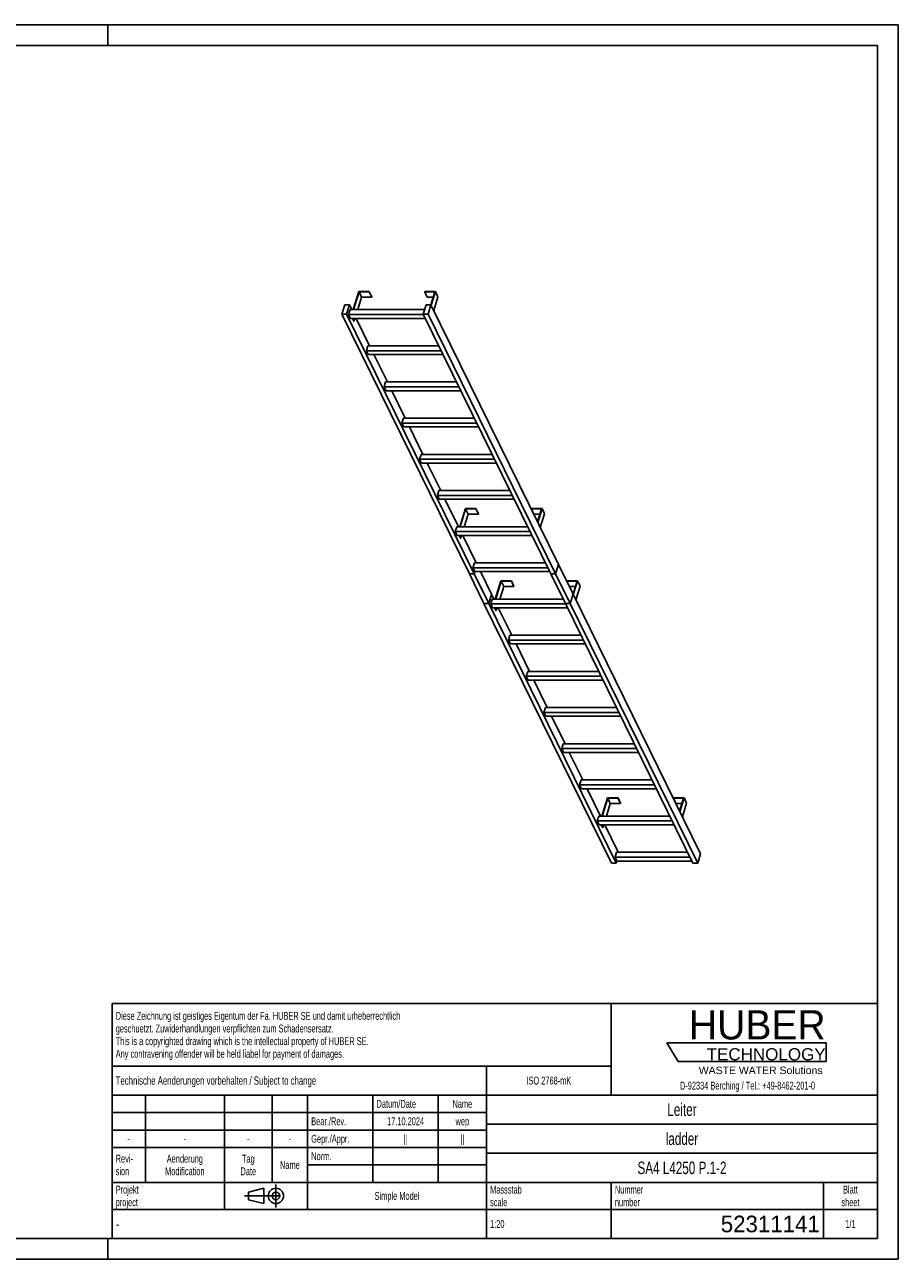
# Model space of a CAD drawing. Header units: millimetres. Extents: x 0 to 8400, y 0 to 5940.
# Tile 2 of 2: x 4200 to 8400, y 0 to 5940. Entities that reach past the tile are written whole.
import ezdxf

# ---------------------------------------------------------------- set-up
doc = ezdxf.new("R2010")
doc.units = ezdxf.units.MM
doc.header["$LTSCALE"] = 462
doc.linetypes.add('CENTER', pattern=[0.6, 0.375, -0.075, 0.075, -0.075])
doc.layers.get('0').update_dxf_attribs({"linetype": 'CONTINUOUS'})
doc.layers.add('HUBER_Logo_BL1', color=7, linetype='CONTINUOUS')
doc.styles.get("Standard").update_dxf_attribs({"font": 'txt', "width": 0.7})
doc.styles.add('TEXTSTYLE_2', font='txt')
doc.styles.add('TEXTSTYLE_3', font='arial.ttf')
doc.styles.add('TEXTSTYLE_4', font='txt', dxfattribs={"width": 0.8})
doc.styles.add('TEXTSTYLE_5', font='txt')

# ---------------------------------------------------------------- blocks, each defined once
blk = doc.blocks.new('HUBER_LOGO_BL1', base_point=(7675, 1007.5))
at = {"layer": 'HUBER_Logo_BL1', "color": 5, "linetype": 'Continuous'}
for p, q in [((8052.9, 1042), (7287.9, 1042)), ((7287.9, 1042), (7341.9, 952)), ((8052.9, 1042), (8052.9, 952)), ((7341.9, 952), (8052.9, 952))]:
    blk.add_line(p, q, dxfattribs=at)
at = {"layer": 'HUBER_Logo_BL1', "color": 2, "linetype": 'Continuous', "attachment_point": 3, "line_spacing_factor": 0.78}
for s, insert, char_height, width, style in [('HUBER\\P\\fArial;\\H58.5;TECHNOLOGY ', (8050.7, 1198.2), 140.4, 775.343, 'TEXTSTYLE_2'), ('WASTE WATER Solutions', (8036, 927.2), 36, 594.067, 'TEXTSTYLE_3')]:
    blk.add_mtext(s, dxfattribs=dict(at, insert=insert, char_height=char_height, width=width, style=style))
at = {"layer": 'HUBER_Logo_BL1', "color": 2, "linetype": 'Continuous', "insert": (7675, 854.8), "char_height": 38, "width": 1621.786, "attachment_point": 2, "line_spacing_factor": 0.96}
blk.add_mtext('D-92334 Berching / Tel.: +49-8462-201-0', dxfattribs=at)
blk = doc.blocks.new('PROJEKTIONSMETHODE_1_BL2', base_point=(5360, 305))
at = {"color": 2, "linetype": 'CENTER'}
for p, q in [((5407.7, 360), (5407.7, 250)), ((5257.3, 305), (5462.7, 305))]:
    blk.add_line(p, q, dxfattribs=at)
at = {"color": 2, "linetype": 'Continuous'}
for p, q in [((5275.7, 323.3), (5349, 341.7)), ((5275.7, 286.7), (5275.7, 323.3)), ((5349, 268.3), (5349, 341.7)), ((5275.7, 286.7), (5349, 268.3))]:
    blk.add_line(p, q, dxfattribs=at)
for radius in [36.7, 18.3]:
    blk.add_circle((5407.7, 305), radius, dxfattribs=at)
blk = doc.blocks.new('*T14')
at = {"color": 3, "linetype": 'Continuous'}
for p, q in [((0, 0), (3680, 0)), ((0, 0), (0, -1130)), ((2400, 0), (2400, -440)), ((3680, 0), (3680, -1130)), ((0, -300), (2400, -300)), ((1800, -300), (1800, -1130)), ((0, -440), (3680, -440)), ((160, -440), (160, -860)), ((540, -440), (540, -990)), ((770, -440), (770, -860)), ((940, -440), (940, -990)), ((1254, -440), (1254, -860)), ((1568, -440), (1568, -860)), ((0, -524), (1800, -524)), ((1800, -580), (3680, -580)), ((0, -608), (1800, -608)), ((0, -692), (1800, -692)), ((1800, -720), (3680, -720)), ((940, -776), (1800, -776)), ((0, -860), (3680, -860)), ((2400, -860), (2400, -1130)), ((3420, -860), (3420, -1130)), ((0, -990), (3680, -990)), ((0, -1130), (3680, -1130))]:
    blk.add_line(p, q, dxfattribs=at)
at = {"color": 2, "linetype": 'Continuous', "line_spacing_factor": 0.96}
for s, insert, char_height, width, attachment_point in [('Diese Zeichnung ist geistiges Eigentum der Fa. HUBER SE und damit urheberrechtlich \\Pgeschuetzt. Zuwiderhandlungen verpflichten zum Schadensersatz.\\PThis is a copyrighted drawing which is the intellectual property of HUBER SE.\\PAny contravening offender will be held liabel for payment of damages.', (17.5, -39.8), 38, 4429.714, 1), ('Technische Aenderungen vorbehalten / Subject to change', (17.5, -350), 40, 3049.524, 1), ('ISO 2768-mK', (2100, -351), 38, 665.905, 2), ('Datum/Date', (1271.5, -463), 38, 584.476, 1), ('Name', (1684, -463), 38, 253.333, 2), ('Leiter', (2740, -480), 60, 480, 2), ('Bear./Rev.', (957.5, -547), 38, 544.667, 1), ('17.10.2024', (1411, -547), 38, 546.476, 2), ('wep', (1684, -547), 38, 199.048, 2), ('-', (80, -631), 38, 68.762, 2), ('-', (350, -631), 38, 68.762, 2), ('-', (655, -631), 38, 68.762, 2), ('-', (855, -631), 38, 68.762, 2), ('Gepr./Appr.', (957.5, -631), 38, 598.952, 1), ('||', (1411, -631), 38, 101.333, 2), ('||', (1684, -631), 38, 101.333, 2), ('ladder', (2740, -620), 60, 502.857, 2), ('Revi-\\Psion', (17.5, -726.6), 38, 276.857, 1), ('Aenderung\\PModification', (350, -726.6), 38, 606.19, 2), ('Tag\\PDate', (655, -726.6), 38, 235.238, 2), ('Name', (855, -757), 38, 253.333, 2), ('Norm. ', (957.5, -715), 38, 351.048, 1), ('SA4 L4250 P.1-2', (2740, -760), 60, 1360, 2), ('Projekt\\Pproject', (17.5, -875.6), 38, 367.333, 1), ('Massstab\\Pscale', (1817.5, -875.6), 38, 448.762, 1), ('Nummer\\Pnumber', (2417.5, -875.6), 38, 372.762, 1), ('Blatt\\Psheet', (3550, -875.6), 38, 275.048, 2), ('Simple Model', (1370, -906), 38, 656.857, 2), ('1:20', (1817.5, -1041), 38, 204.476, 1), ('1/1', (3550, -1041), 38, 159.238, 2)]:
    blk.add_mtext(s, dxfattribs=dict(at, insert=insert, char_height=char_height, width=width, attachment_point=attachment_point))
for s, insert, char_height, width, attachment_point, style in [('-', (17.5, -1035), 50, 36.667, 1, 'TEXTSTYLE_4'), ('52311141', (3402.5, -1020), 80, 866.667, 3, 'TEXTSTYLE_5')]:
    blk.add_mtext(s, dxfattribs=dict(at, insert=insert, char_height=char_height, width=width, attachment_point=attachment_point, style=style))

msp = doc.modelspace()

# ---------------------------------------------------------------- linework, layer by layer
at = {"color": 7, "linetype": 'Continuous'}
for p, q in [((0, 5940), (8400, 5940)), ((8400, 0), (8400, 5940)), ((5806.162, 4656.186), (5779.246, 4569.085)), ((5781.088, 4569.085), (5807.52, 4654.62)), ((5856.82, 4656.186), (5806.162, 4656.186)), ((5807.52, 4654.62), (5819.722, 4629.755)), ((5807.52, 4654.62), (5856.336, 4654.62)), ((5856.336, 4654.62), (5856.82, 4656.186)), ((5856.336, 4654.62), (5868.538, 4629.755)), ((5856.82, 4656.186), (5869.022, 4631.322)), ((6123.928, 4656.186), (6123.444, 4654.62)), ((6123.444, 4654.62), (6135.646, 4629.755)), ((6123.444, 4654.62), (6172.26, 4654.62)), ((6174.586, 4656.186), (6123.928, 4656.186)), ((6172.26, 4654.62), (6152.939, 4592.096)), ((6154.073, 4589.804), (6174.586, 4656.186)), ((6174.586, 4656.186), (6186.788, 4631.322)), ((5738.472, 4592.093), (5724.675, 4547.443)), ((5761.499, 4592.093), (5738.472, 4592.093)), ((5747.701, 4547.443), (5761.499, 4592.093)), ((5772.789, 4569.085), (5761.499, 4592.093)), ((5819.722, 4629.755), (5800.973, 4569.085)), ((5819.722, 4629.755), (5868.538, 4629.755)), ((5868.538, 4629.755), (5869.022, 4631.322)), ((6129.923, 4592.093), (6116.126, 4547.443)), ((6152.95, 4592.093), (6129.923, 4592.093)), ((6135.646, 4629.755), (6164.577, 4629.755)), ((6139.152, 4547.443), (6152.95, 4592.093)), ((6766.084, 3342.657), (6152.95, 4592.093)), ((6166.274, 4564.94), (6186.788, 4631.322)), ((6337.809, 3298.007), (5724.675, 4547.443)), ((5724.675, 4547.443), (5747.701, 4547.443)), ((6360.835, 3298.007), (5747.701, 4547.443)), ((5764.332, 4569.085), (5757.07, 4545.586)), ((5766.221, 4526.937), (5757.07, 4545.586)), ((6117.037, 4545.586), (5757.07, 4545.586)), ((6122.814, 4569.085), (5764.332, 4569.085)), ((5766.221, 4526.937), (6126.188, 4526.937)), ((5782.054, 4513.823), (5775.618, 4526.937)), ((5777.46, 4526.937), (5783.896, 4513.823)), ((5787.949, 4526.937), (5783.896, 4513.823)), ((5858.201, 4395.035), (5793.472, 4526.937)), ((6729.26, 3298.007), (6116.126, 4547.443)), ((6116.126, 4547.443), (6139.152, 4547.443)), ((6752.286, 3298.007), (6139.152, 4547.443)), ((5782.054, 4513.823), (5783.896, 4513.823)), ((5849.744, 4395.035), (5842.482, 4371.535)), ((5851.633, 4352.887), (5842.482, 4371.535)), ((6202.449, 4371.535), (5842.482, 4371.535)), ((6190.917, 4395.035), (5849.744, 4395.035)), ((5851.633, 4352.887), (6211.6, 4352.887)), ((5943.613, 4220.984), (5878.884, 4352.887)), ((5935.155, 4220.984), (5927.893, 4197.484)), ((6276.328, 4220.984), (5935.155, 4220.984)), ((5937.045, 4178.836), (5927.893, 4197.484)), ((6287.86, 4197.484), (5927.893, 4197.484)), ((5937.045, 4178.836), (6297.012, 4178.836)), ((6029.024, 4046.933), (5964.296, 4178.836)), ((6020.567, 4046.933), (6013.305, 4023.433)), ((6361.74, 4046.933), (6020.567, 4046.933)), ((6022.456, 4004.785), (6013.305, 4023.433)), ((6373.272, 4023.433), (6013.305, 4023.433)), ((6022.456, 4004.785), (6382.423, 4004.785)), ((6114.436, 3872.882), (6049.708, 4004.785)), ((6105.979, 3872.882), (6098.717, 3849.382)), ((6447.152, 3872.882), (6105.979, 3872.882)), ((6107.868, 3830.734), (6098.717, 3849.382)), ((6458.684, 3849.382), (6098.717, 3849.382)), ((6107.868, 3830.734), (6467.835, 3830.734)), ((6199.848, 3698.831), (6135.119, 3830.734)), ((6191.39, 3698.831), (6184.128, 3675.332)), ((6532.564, 3698.831), (6191.39, 3698.831)), ((6193.28, 3656.683), (6184.128, 3675.332)), ((6544.096, 3675.332), (6184.128, 3675.332)), ((6193.28, 3656.683), (6553.247, 3656.683)), ((6285.259, 3524.781), (6220.531, 3656.683)), ((6318.632, 3611.882), (6291.716, 3524.781)), ((6293.558, 3524.781), (6319.99, 3610.315)), ((6313.444, 3524.781), (6332.192, 3585.45)), ((6369.291, 3611.882), (6318.632, 3611.882)), ((6332.192, 3585.45), (6319.99, 3610.315)), ((6319.99, 3610.315), (6368.807, 3610.315)), ((6332.192, 3585.45), (6381.008, 3585.45)), ((6368.807, 3610.315), (6369.291, 3611.882)), ((6381.008, 3585.45), (6368.807, 3610.315)), ((6381.492, 3587.017), (6369.291, 3611.882)), ((6381.008, 3585.45), (6381.492, 3587.017)), ((6636.398, 3611.882), (6635.914, 3610.315)), ((6648.116, 3585.45), (6635.914, 3610.315)), ((6635.914, 3610.315), (6684.731, 3610.315)), ((6687.057, 3611.882), (6636.398, 3611.882)), ((6648.116, 3585.45), (6677.047, 3585.45)), ((6684.731, 3610.315), (6665.413, 3547.803)), ((6666.543, 3545.499), (6687.057, 3611.882)), ((6678.745, 3520.635), (6699.258, 3587.017)), ((6699.258, 3587.017), (6687.057, 3611.882)), ((6276.802, 3524.781), (6269.54, 3501.281)), ((6617.975, 3524.781), (6276.802, 3524.781)), ((6629.507, 3501.281), (6269.54, 3501.281)), ((6278.691, 3482.633), (6269.54, 3501.281)), ((6278.691, 3482.633), (6638.659, 3482.633)), ((6294.524, 3469.518), (6288.088, 3482.633)), ((6296.366, 3469.518), (6289.931, 3482.633)), ((6294.524, 3469.518), (6296.366, 3469.518)), ((6296.366, 3469.518), (6300.419, 3482.633)), ((6370.671, 3350.73), (6305.943, 3482.633)), ((6362.214, 3350.73), (6354.952, 3327.23)), ((6364.103, 3308.582), (6354.952, 3327.23)), ((6714.919, 3327.23), (6354.952, 3327.23)), ((6703.387, 3350.73), (6362.214, 3350.73)), ((6752.286, 3298.007), (6766.065, 3342.594)), ((6752.332, 3297.993), (6766.114, 3342.594)), ((6766.065, 3342.594), (6766.069, 3342.608)), ((6766.114, 3342.594), (6766.065, 3342.594)), ((6766.069, 3342.608), (6766.084, 3342.657)), ((6836.213, 3199.748), (6766.114, 3342.594)), ((6337.809, 3298.007), (6337.858, 3298.007)), ((6337.854, 3297.993), (6337.839, 3297.945)), ((6407.938, 3155.099), (6337.839, 3297.945)), ((6337.839, 3297.945), (6360.866, 3297.945)), ((6337.858, 3298.007), (6337.854, 3297.993)), ((6337.858, 3298.007), (6360.835, 3298.007)), ((6360.835, 3298.007), (6364.103, 3308.582)), ((6360.866, 3297.945), (6360.881, 3297.993)), ((6430.964, 3155.099), (6360.866, 3297.945)), ((6360.881, 3297.993), (6364.149, 3308.568)), ((6364.103, 3308.582), (6724.07, 3308.582)), ((6364.149, 3308.568), (6364.153, 3308.582)), ((6444.762, 3199.748), (6391.354, 3308.582)), ((6729.26, 3298.007), (6729.309, 3298.007)), ((6729.305, 3297.993), (6729.29, 3297.945)), ((6799.389, 3155.099), (6729.29, 3297.945)), ((6729.29, 3297.945), (6752.317, 3297.945)), ((6729.309, 3298.007), (6729.305, 3297.993)), ((6729.309, 3298.007), (6752.286, 3298.007)), ((6752.317, 3297.945), (6752.332, 3297.993)), ((6822.415, 3155.099), (6752.317, 3297.945)), ((6489.456, 3263.78), (6462.54, 3176.679)), ((6464.382, 3176.679), (6490.814, 3262.213)), ((6484.267, 3176.679), (6503.015, 3237.349)), ((6540.114, 3263.78), (6489.456, 3263.78)), ((6490.814, 3262.213), (6539.63, 3262.213)), ((6490.814, 3262.213), (6503.015, 3237.349)), ((6503.015, 3237.349), (6551.832, 3237.349)), ((6539.63, 3262.213), (6540.114, 3263.78)), ((6539.63, 3262.213), (6551.832, 3237.349)), ((6540.114, 3263.78), (6552.316, 3238.916)), ((6551.832, 3237.349), (6552.316, 3238.916)), ((6807.222, 3263.78), (6806.738, 3262.213)), ((6806.738, 3262.213), (6818.939, 3237.349)), ((6806.738, 3262.213), (6855.554, 3262.213)), ((6857.88, 3263.78), (6807.222, 3263.78)), ((6818.939, 3237.349), (6847.87, 3237.349)), ((6855.554, 3262.213), (6836.248, 3199.738)), ((6837.367, 3197.398), (6857.88, 3263.78)), ((6849.568, 3172.533), (6870.082, 3238.916)), ((6857.88, 3263.78), (6870.082, 3238.916)), ((6407.938, 3155.099), (6407.988, 3155.099)), ((6407.983, 3155.085), (6407.968, 3155.037)), ((7021.103, 1905.601), (6407.968, 3155.037)), ((6407.968, 3155.037), (6430.995, 3155.037)), ((6407.988, 3155.099), (6407.983, 3155.085)), ((6407.988, 3155.099), (6430.964, 3155.099)), ((6430.964, 3155.099), (6444.743, 3199.686)), ((6430.995, 3155.037), (6431.01, 3155.085)), ((7044.129, 1905.601), (6430.995, 3155.037)), ((6431.01, 3155.085), (6444.793, 3199.686)), ((6447.626, 3176.679), (6440.364, 3153.179)), ((6449.515, 3134.531), (6440.364, 3153.179)), ((6800.331, 3153.179), (6440.364, 3153.179)), ((6444.743, 3199.686), (6444.747, 3199.7)), ((6444.793, 3199.686), (6444.743, 3199.686)), ((6444.747, 3199.7), (6444.762, 3199.748)), ((6456.083, 3176.679), (6444.793, 3199.686)), ((6788.799, 3176.679), (6447.626, 3176.679)), ((6799.389, 3155.099), (6799.438, 3155.099)), ((6799.434, 3155.085), (6799.419, 3155.037)), ((7412.553, 1905.601), (6799.419, 3155.037)), ((6799.419, 3155.037), (6822.446, 3155.037)), ((6799.438, 3155.099), (6799.434, 3155.085)), ((6799.438, 3155.099), (6822.415, 3155.099)), ((6822.415, 3155.099), (6836.194, 3199.686)), ((6822.446, 3155.037), (6822.461, 3155.085)), ((7435.58, 1905.601), (6822.446, 3155.037)), ((6822.461, 3155.085), (6836.244, 3199.686)), ((6836.194, 3199.686), (6836.198, 3199.7)), ((6836.244, 3199.686), (6836.194, 3199.686)), ((6836.198, 3199.7), (6836.213, 3199.748)), ((6836.248, 3199.738), (6836.233, 3199.69)), ((7449.378, 1950.25), (6836.244, 3199.686)), ((6449.515, 3134.531), (6809.482, 3134.531)), ((6458.912, 3134.531), (6465.348, 3121.417)), ((6460.754, 3134.531), (6467.19, 3121.417)), ((6465.348, 3121.417), (6467.19, 3121.417)), ((6467.19, 3121.417), (6471.242, 3134.531)), ((6541.495, 3002.628), (6476.766, 3134.531)), ((6533.037, 3002.628), (6525.775, 2979.129)), ((6534.927, 2960.48), (6525.775, 2979.129)), ((6885.742, 2979.129), (6525.775, 2979.129)), ((6874.21, 3002.628), (6533.037, 3002.628)), ((6534.927, 2960.48), (6894.894, 2960.48)), ((6626.906, 2828.578), (6562.178, 2960.48)), ((6618.449, 2828.578), (6611.187, 2805.078)), ((6971.154, 2805.078), (6611.187, 2805.078)), ((6620.338, 2786.429), (6611.187, 2805.078)), ((6959.622, 2828.578), (6618.449, 2828.578)), ((6620.338, 2786.429), (6980.305, 2786.429)), ((6712.318, 2654.527), (6647.59, 2786.429)), ((6703.861, 2654.527), (6696.599, 2631.027)), ((6705.75, 2612.379), (6696.599, 2631.027)), ((7056.566, 2631.027), (6696.599, 2631.027)), ((7045.034, 2654.527), (6703.861, 2654.527)), ((6705.75, 2612.379), (7065.717, 2612.379)), ((6797.73, 2480.476), (6733.001, 2612.379)), ((6789.272, 2480.476), (6782.011, 2456.976)), ((6791.162, 2438.328), (6782.011, 2456.976)), ((7141.978, 2456.976), (6782.011, 2456.976)), ((7130.446, 2480.476), (6789.272, 2480.476)), ((6791.162, 2438.328), (7151.129, 2438.328)), ((6883.142, 2306.425), (6818.413, 2438.328)), ((6874.684, 2306.425), (6867.422, 2282.925)), ((7227.389, 2282.925), (6867.422, 2282.925)), ((6876.573, 2264.277), (6867.422, 2282.925)), ((7215.857, 2306.425), (6874.684, 2306.425)), ((6876.573, 2264.277), (7236.541, 2264.277)), ((6968.553, 2132.374), (6903.825, 2264.277)), ((7001.926, 2219.475), (6975.01, 2132.374)), ((6976.852, 2132.374), (7003.284, 2217.909)), ((7052.585, 2219.475), (7001.926, 2219.475)), ((7015.486, 2193.044), (7003.284, 2217.909)), ((7003.284, 2217.909), (7052.1, 2217.909)), ((7052.1, 2217.909), (7052.585, 2219.475)), ((7064.302, 2193.044), (7052.1, 2217.909)), ((7064.786, 2194.611), (7052.585, 2219.475)), ((7319.692, 2219.475), (7319.208, 2217.909)), ((7331.41, 2193.044), (7319.208, 2217.909)), ((7319.208, 2217.909), (7368.024, 2217.909)), ((7370.351, 2219.475), (7319.692, 2219.475)), ((7368.024, 2217.909), (7348.707, 2155.396)), ((7349.837, 2153.093), (7370.351, 2219.475)), ((7382.552, 2194.611), (7370.351, 2219.475)), ((7015.486, 2193.044), (6996.737, 2132.374)), ((7064.302, 2193.044), (7015.486, 2193.044)), ((7064.786, 2194.611), (7064.302, 2193.044)), ((7360.341, 2193.044), (7331.41, 2193.044)), ((7382.552, 2194.611), (7362.039, 2128.229)), ((6960.096, 2132.374), (6952.834, 2108.875)), ((6961.985, 2090.226), (6952.834, 2108.875)), ((7312.801, 2108.875), (6952.834, 2108.875)), ((7301.269, 2132.374), (6960.096, 2132.374)), ((6961.985, 2090.226), (7321.952, 2090.226)), ((6977.818, 2077.112), (6971.382, 2090.226)), ((6979.66, 2077.112), (6973.224, 2090.226)), ((6983.713, 2090.226), (6979.66, 2077.112)), ((7053.965, 1958.324), (6989.237, 2090.226)), ((6979.66, 2077.112), (6977.818, 2077.112)), ((7021.103, 1905.601), (7044.129, 1905.601)), ((7045.508, 1958.324), (7038.246, 1934.824)), ((7047.397, 1916.175), (7038.246, 1934.824)), ((7398.213, 1934.824), (7038.246, 1934.824)), ((7044.129, 1905.601), (7047.397, 1916.175)), ((7386.681, 1958.324), (7045.508, 1958.324)), ((7047.397, 1916.175), (7407.364, 1916.175)), ((7412.553, 1905.601), (7435.58, 1905.601)), ((7435.58, 1905.601), (7449.378, 1950.25)), ((0, 0), (8400, 0))]:
    msp.add_line(p, q, dxfattribs=at)
at = {"color": 3, "linetype": 'Continuous'}
for p, q in [((8400, 5940), (0, 5940)), ((4600, 5940), (4600, 5840)), ((8400, 5940), (8400, 0)), ((4600, 0), (4600, 100)), ((8400, 0), (0, 0))]:
    msp.add_line(p, q, dxfattribs=at)
at = {"color": 5, "linetype": 'Continuous'}
for p, q in [((8300, 5840), (100, 5840)), ((8300, 100), (8300, 5840)), ((100, 100), (8300, 100))]:
    msp.add_line(p, q, dxfattribs=at)

# ---------------------------------------------------------------- block references
msp.add_blockref('*T14', (4620, 1230))
at = {"color": 2, "linetype": 'Continuous'}
msp.add_blockref('PROJEKTIONSMETHODE_1_BL2', (5360, 305), dxfattribs=at)
at = {"layer": 'HUBER_Logo_BL1'}
msp.add_blockref('HUBER_LOGO_BL1', (7674.994, 1007.484), dxfattribs=at)

doc.saveas('drawing.dxf')
